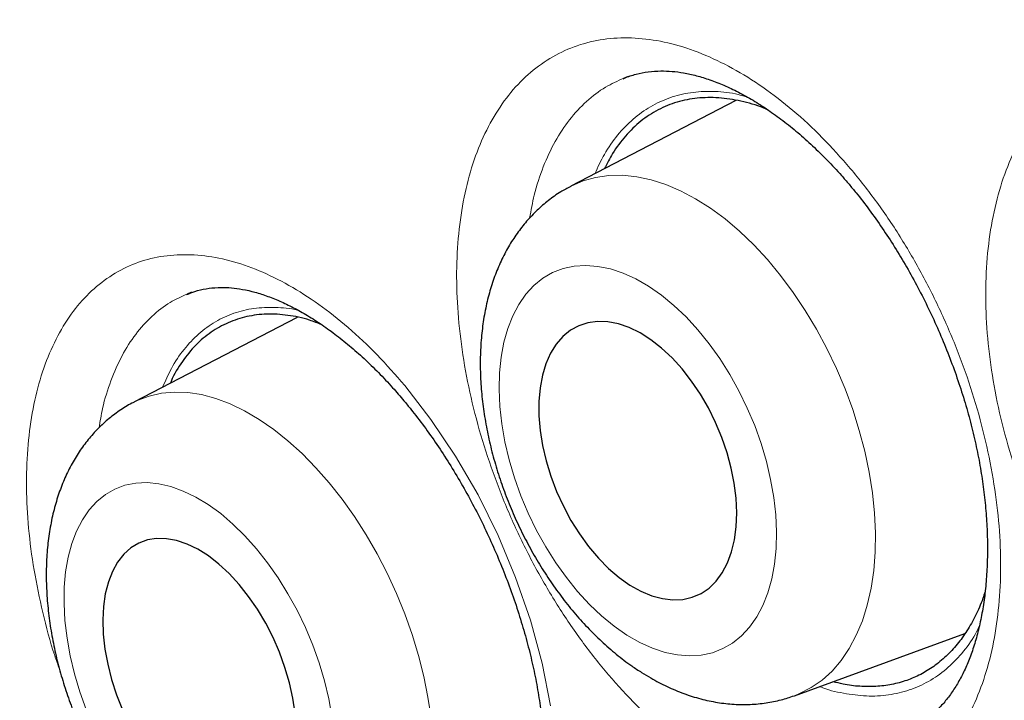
# Model space of a CAD drawing. Header units: millimetres. Extents: x 8 to 960, y 12 to 931.
# Tile 96 of 173: x 889.23 to 893.33, y 325.53 to 328.37. Entities that reach past the tile are written whole.
import ezdxf

# ---------------------------------------------------------------- set-up
doc = ezdxf.new("R2010")
doc.units = ezdxf.units.MM

msp = doc.modelspace()

# ---------------------------------------------------------------- linework, layer by layer
at = {"color": 7, "linetype": 'Continuous', "lineweight": 30}
for p, q in [((891.7647, 328.1305), (891.745, 328.1221)), ((892.2136, 328.0304), (891.5261, 327.6736)), ((889.948, 327.2329), (889.9287, 327.2246)), ((890.3878, 327.1276), (889.7069, 326.7747)), ((892.4571, 325.5536), (893.1667, 325.8119))]:
    msp.add_line(p, q, dxfattribs=at)
at = {"color": 8, "linetype": 'Continuous', "lineweight": 0, "flags": 128}
for points in [[(891.5235, 327.6723), (891.5273, 327.6743), (891.5771, 327.6958), (891.6296, 327.7105), (891.6846, 327.7184), (891.7417, 327.7193), (891.8005, 327.7133), (891.8607, 327.7005), (891.9219, 327.6808), (891.9836, 327.6544), (892.0455, 327.6216), (892.1073, 327.5824), (892.1685, 327.5372), (892.2287, 327.4861), (892.2876, 327.4297), (892.3447, 327.3681), (892.3998, 327.3019), (892.4524, 327.2313), (892.5022, 327.157), (892.549, 327.0792), (892.5924, 326.9986), (892.6322, 326.9156), (892.6681, 326.8308), (892.6998, 326.7446), (892.7272, 326.6577), (892.7501, 326.5706), (892.7684, 326.4838), (892.7819, 326.3979), (892.7906, 326.3135), (892.7943, 326.231), (892.7932, 326.151), (892.7871, 326.074), (892.7761, 326.0004), (892.7604, 325.9308), (892.7399, 325.8656), (892.7148, 325.8052), (892.6853, 325.7499), (892.6516, 325.7002), (892.6139, 325.6563), (892.5723, 325.6186), (892.5273, 325.5872), (892.479, 325.5623), (892.4571, 325.5536)], [(891.7597, 325.8061), (891.813, 325.7755), (891.8663, 325.7514), (891.919, 325.7339), (891.9708, 325.7232), (892.0211, 325.7194), (892.0696, 325.7225), (892.1159, 325.7325), (892.1595, 325.7494), (892.2, 325.7729), (892.2372, 325.8029), (892.2708, 325.8392), (892.3003, 325.8813), (892.3256, 325.929), (892.3465, 325.9818), (892.3627, 326.0393), (892.3742, 326.101), (892.3808, 326.1664), (892.3826, 326.2349), (892.3794, 326.306), (892.3713, 326.3789), (892.3583, 326.4532), (892.3407, 326.5281), (892.3184, 326.6031), (892.2918, 326.6775), (892.2611, 326.7506), (892.2264, 326.8218), (892.1882, 326.8906), (892.1466, 326.9563), (892.1022, 327.0184), (892.0552, 327.0763), (892.0061, 327.1296), (891.9553, 327.1778), (891.9032, 327.2205), (891.8503, 327.2573), (891.7969, 327.2879), (891.7437, 327.312), (891.6909, 327.3295), (891.6392, 327.3402), (891.5888, 327.344), (891.5403, 327.3409), (891.4941, 327.3309), (891.4505, 327.314), (891.4099, 327.2905), (891.3727, 327.2605), (891.3392, 327.2242), (891.3097, 327.1821), (891.2844, 327.1344), (891.2635, 327.0816), (891.2472, 327.0241), (891.2358, 326.9624), (891.2291, 326.897), (891.2274, 326.8285), (891.2306, 326.7574), (891.2387, 326.6845), (891.2517, 326.6102), (891.2693, 326.5353), (891.2915, 326.4603), (891.3182, 326.3859), (891.3489, 326.3128), (891.3836, 326.2416), (891.4218, 326.1728), (891.4633, 326.1071), (891.5078, 326.045), (891.5547, 325.9871), (891.6038, 325.9338), (891.6547, 325.8856), (891.7068, 325.8429), (891.7597, 325.8061)], [(891.4419, 325.5118), (891.4064, 325.6894), (891.3579, 325.8678), (891.2967, 326.0453), (891.2236, 326.2202), (891.14, 326.3894), (891.0465, 326.551), (890.9442, 326.7036), (890.835, 326.8445), (890.835, 326.8445)], [(889.7069, 326.7747), (889.7218, 326.782), (889.7707, 326.8006), (889.8222, 326.8124), (889.8761, 326.8173), (889.932, 326.8152), (889.9896, 326.8063), (890.0484, 326.7906), (890.1082, 326.7681), (890.1686, 326.739), (890.2291, 326.7035), (890.2894, 326.6618), (890.349, 326.6142), (890.4078, 326.561), (890.4651, 326.5024), (890.5208, 326.439), (890.5744, 326.371), (890.6256, 326.299), (890.6741, 326.2233), (890.7196, 326.1445), (890.7617, 326.063), (890.8003, 325.9793), (890.835, 325.8941), (890.8657, 325.8078), (890.8921, 325.7209), (890.9142, 325.6341), (890.9317, 325.5479), (890.9445, 325.4628)], [(890.5321, 325.4666), (890.5188, 325.5405), (890.5009, 325.6152), (890.4785, 325.69), (890.4519, 325.7643), (890.4213, 325.8375), (890.3869, 325.9089), (890.349, 325.9779), (890.308, 326.0439), (890.2642, 326.1064), (890.218, 326.1649), (890.1698, 326.2188), (890.1199, 326.2676), (890.0689, 326.3111), (890.0171, 326.3487), (889.965, 326.3802), (889.913, 326.4053), (889.8616, 326.4238), (889.8112, 326.4355), (889.7623, 326.4403), (889.7152, 326.4382), (889.6704, 326.4293), (889.6283, 326.4135), (889.5891, 326.391), (889.5533, 326.362), (889.5211, 326.3268), (889.4929, 326.2857), (889.4688, 326.2389), (889.4491, 326.187), (889.4339, 326.1303), (889.4234, 326.0694), (889.4176, 326.0047), (889.4167, 325.9368), (889.4205, 325.8662), (889.4291, 325.7937), (889.4425, 325.7198), (889.4604, 325.6451), (889.4828, 325.5703), (889.5094, 325.496)]]:
    msp.add_lwpolyline(points, dxfattribs=at)
at = {"color": 7, "linetype": 'Continuous', "lineweight": 30, "flags": 128}
for points in [[(891.7727, 326.0139), (891.8181, 325.9884), (891.8633, 325.9695), (891.9078, 325.9574), (891.9511, 325.9522), (891.9926, 325.9541), (892.0319, 325.963), (892.0684, 325.9788), (892.1016, 326.0013), (892.1313, 326.0303), (892.157, 326.0653), (892.1785, 326.1061), (892.1954, 326.1519), (892.2076, 326.2024), (892.2149, 326.2569), (892.2172, 326.3147), (892.2145, 326.3751), (892.2068, 326.4375), (892.1943, 326.501), (892.177, 326.5648), (892.1552, 326.6283), (892.1292, 326.6906), (892.0992, 326.751), (892.0657, 326.8087), (892.029, 326.863), (891.9896, 326.9133), (891.9479, 326.959), (891.9045, 326.9995), (891.8599, 327.0343), (891.8146, 327.063), (891.7692, 327.0853), (891.7243, 327.1008), (891.6803, 327.1095), (891.6378, 327.1111), (891.5974, 327.1057), (891.5595, 327.0933), (891.5245, 327.0741), (891.493, 327.0484), (891.4653, 327.0163), (891.4417, 326.9784), (891.4224, 326.935), (891.4079, 326.8868), (891.3981, 326.8342), (891.3933, 326.778), (891.3935, 326.7188), (891.3987, 326.6573), (891.4088, 326.5943), (891.4238, 326.5305), (891.4433, 326.4667), (891.4673, 326.4038), (891.4953, 326.3423), (891.5271, 326.2832), (891.5623, 326.2271), (891.6004, 326.1747), (891.641, 326.1266), (891.6836, 326.0835), (891.7277, 326.0458), (891.7727, 326.0139)], [(890.3784, 325.4815), (890.3691, 325.5439), (890.3551, 325.6073), (890.3365, 325.671), (890.3136, 325.7342), (890.2867, 325.7961), (890.2561, 325.856), (890.2221, 325.9132), (890.1852, 325.967), (890.1459, 326.0166), (890.1045, 326.0616), (890.0616, 326.1013), (890.0177, 326.1353), (889.9734, 326.1632), (889.9291, 326.1846), (889.8855, 326.1993), (889.8431, 326.207), (889.8023, 326.2078), (889.7637, 326.2016), (889.7277, 326.1884), (889.6948, 326.1684), (889.6653, 326.1419), (889.6397, 326.1092), (889.6182, 326.0707), (889.6011, 326.0268), (889.5886, 325.9781), (889.5809, 325.9252), (889.5781, 325.8687), (889.5801, 325.8093), (889.587, 325.7478), (889.5986, 325.6848), (889.6149, 325.6211), (889.6357, 325.5576), (889.6606, 325.4949)]]:
    msp.add_lwpolyline(points, dxfattribs=at)
at = {"color": 7, "linetype": 'Continuous', "lineweight": 30}
for points, knots in [([(890.913, 332.6485), (890.8908, 332.6458), (890.7984, 332.6344), (890.638, 332.6083), (890.4318, 332.57), (890.2279, 332.5253), (890.0264, 332.4748), (889.828, 332.4184), (889.633, 332.3562), (889.4414, 332.2884), (889.2532, 332.2149), (889.0683, 332.1357), (888.8867, 332.0508), (888.7084, 331.9603), (888.5332, 331.8641), (888.3613, 331.7622), (888.1926, 331.6546), (888.0271, 331.5412), (887.8647, 331.4223), (887.7058, 331.2977), (887.5505, 331.1676), (887.3986, 331.032), (887.2501, 330.8907), (887.105, 330.7438), (886.9636, 330.5915), (886.8258, 330.4339), (886.692, 330.271), (886.5622, 330.1031), (886.4365, 329.9303), (886.3151, 329.7528), (886.1981, 329.5708), (886.0855, 329.3843), (885.9773, 329.1933), (885.8733, 328.9977), (885.7736, 328.7973), (885.6781, 328.5923), (885.5869, 328.3827), (885.5001, 328.1685), (885.4176, 327.9499), (885.3395, 327.7269), (885.2659, 327.4996), (885.1967, 327.268), (885.132, 327.0322), (885.0718, 326.7922), (885.0163, 326.549), (884.9655, 326.302), (884.9192, 326.0512), (884.8773, 325.7956), (884.84, 325.5361), (884.8074, 325.2729), (884.7794, 325.0066), (884.7561, 324.7373), (884.7376, 324.4656), (884.7238, 324.1919), (884.7148, 323.9163), (884.7105, 323.6394), (884.7109, 323.3602), (884.7159, 323.0778), (884.7256, 322.7917), (884.74, 322.5029), (884.759, 322.2118), (884.7827, 321.9186), (884.8111, 321.6232), (884.8441, 321.3256), (884.8818, 321.026), (884.9242, 320.7242), (884.9713, 320.4202), (885.023, 320.1142), (885.0794, 319.8065), (885.1401, 319.4978), (885.2053, 319.1889), (885.2746, 318.8799), (885.3483, 318.5707), (885.4263, 318.2611), (885.5086, 317.9511), (885.5952, 317.6406), (885.6861, 317.3297), (885.7814, 317.0182), (885.881, 316.7061), (885.985, 316.3934), (886.0934, 316.08), (886.2058, 315.767), (886.3223, 315.4542), (886.4429, 315.1417), (886.5679, 314.8285), (886.6973, 314.515), (886.8308, 314.2015), (886.9683, 313.8884), (887.1097, 313.5762), (887.2546, 313.2652), (887.403, 312.9561), (887.5547, 312.649), (887.7093, 312.3444), (887.8672, 312.042), (888.0286, 311.7409), (888.1937, 311.441), (888.3624, 311.1424), (888.5344, 310.8459), (888.7096, 310.5512), (888.8881, 310.2585), (889.0698, 309.9678), (889.255, 309.6789), (889.4435, 309.3917), (889.6353, 309.1065), (889.8298, 308.824), (890.0268, 308.5449), (890.2266, 308.2682), (890.4294, 307.994), (890.635, 307.7224), (890.8426, 307.4546), (891.0521, 307.1907), (891.2636, 306.9305), (891.4771, 306.6741), (891.6927, 306.4212), (891.9104, 306.172), (892.1302, 305.9264), (892.3522, 305.6843), (892.5763, 305.4457), (892.8018, 305.2115), (893.0285, 304.9819), (893.2565, 304.7567), (893.4865, 304.5353), (893.7179, 304.318), (893.9502, 304.1056), (894.1831, 303.8983), (894.4171, 303.6955), (894.6522, 303.4972), (894.8886, 303.3034), (895.1257, 303.1145), (895.3635, 302.9304), (895.6022, 302.7512), (895.8415, 302.577), (896.0811, 302.4079), (896.3208, 302.2443), (896.5604, 302.0862), (896.8001, 301.9333), (897.0398, 301.7863), (897.2123, 301.6831), (897.3049, 301.6305), (897.3175, 301.6233)], [0, 0, 0, 0, 0.002318, 0.009652, 0.016998, 0.024362, 0.031737, 0.039086, 0.046402, 0.053693, 0.060965, 0.068222, 0.075467, 0.082706, 0.089943, 0.097182, 0.104427, 0.111683, 0.118954, 0.126237, 0.1335, 0.14079, 0.148101, 0.155431, 0.162775, 0.170129, 0.177489, 0.18485, 0.192209, 0.19956, 0.206899, 0.214221, 0.221532, 0.228855, 0.236185, 0.243522, 0.250867, 0.258221, 0.265583, 0.272953, 0.280333, 0.287721, 0.295118, 0.302523, 0.309948, 0.317293, 0.324715, 0.33216, 0.339622, 0.347093, 0.354566, 0.362029, 0.369477, 0.376901, 0.384295, 0.391651, 0.398964, 0.406335, 0.413747, 0.421155, 0.428562, 0.43597, 0.443382, 0.450799, 0.458224, 0.46566, 0.473109, 0.480573, 0.488055, 0.49553, 0.502967, 0.510384, 0.517786, 0.525176, 0.532559, 0.539938, 0.547318, 0.554701, 0.562091, 0.569493, 0.576909, 0.584348, 0.591729, 0.59914, 0.606579, 0.614039, 0.621515, 0.628997, 0.636481, 0.643956, 0.651415, 0.658852, 0.66626, 0.673633, 0.681019, 0.688436, 0.695848, 0.703256, 0.710667, 0.718083, 0.725498, 0.732923, 0.740377, 0.747845, 0.755309, 0.762749, 0.770167, 0.777661, 0.78513, 0.792577, 0.800008, 0.807425, 0.814833, 0.822236, 0.829639, 0.837043, 0.844453, 0.851873, 0.859311, 0.866671, 0.874049, 0.881447, 0.888848, 0.896228, 0.903572, 0.910911, 0.918276, 0.92563, 0.932977, 0.940321, 0.947667, 0.955017, 0.962354, 0.969672, 0.976977, 0.984273, 0.991564, 0.998845, 1, 1, 1, 1]), ([(891.9372, 331.3053), (891.8271, 331.3032), (891.5906, 331.2985), (891.2366, 331.2668), (890.874, 331.2154), (890.5269, 331.1448), (890.1948, 331.057), (889.8778, 330.9533), (889.5695, 330.832), (889.2703, 330.6933), (888.9748, 330.5342), (888.684, 330.3538), (888.399, 330.1508), (888.1258, 329.9293), (887.8649, 329.6894), (887.6165, 329.4314), (887.3855, 329.161), (887.1714, 328.8797), (886.9735, 328.5888), (886.7879, 328.2833), (886.6147, 327.9634), (886.4509, 327.6228), (886.2976, 327.2609), (886.1561, 326.8772), (886.0294, 326.4792), (885.9178, 326.0675), (885.8213, 325.6427), (885.7417, 325.2136), (885.6781, 324.7815), (885.6295, 324.3479), (885.5948, 323.9046), (885.5739, 323.4522), (885.5668, 322.9819), (885.5745, 322.4937), (885.5979, 321.9876), (885.637, 321.4738), (885.6917, 320.953), (885.7618, 320.426), (885.8457, 319.9035), (885.9423, 319.3865), (886.0504, 318.8761), (886.1718, 318.3626), (886.3064, 317.8465), (886.4571, 317.3181), (886.6245, 316.7779), (886.8094, 316.2265), (887.0083, 315.6751), (887.2209, 315.1245), (887.447, 314.5755), (887.6816, 314.0391), (887.9237, 313.516), (888.172, 313.0065), (888.4312, 312.5008), (888.7008, 311.9997), (888.9863, 311.4937), (889.288, 310.9837), (889.6062, 310.4709), (889.9346, 309.9659), (890.2728, 309.4693), (890.6203, 308.9819), (890.97, 308.5133), (891.3206, 308.0636), (891.6714, 307.6326), (892.0288, 307.2119), (892.3924, 306.8019), (892.7693, 306.3953), (893.1593, 305.9932), (893.5623, 305.5971), (893.9703, 305.2153), (894.3826, 304.8483), (894.7987, 304.4967), (895.2101, 304.1673), (895.6161, 303.8595), (896.0159, 303.5726), (896.4171, 303.3008), (896.8193, 303.0445), (897.2302, 302.7992), (897.6491, 302.5662), (898.0756, 302.347), (898.501, 302.1466), (898.9247, 301.9651), (899.346, 301.8029), (899.7566, 301.6628), (900.156, 301.5437), (900.5439, 301.4446), (900.9279, 301.3631), (901.3075, 301.2995), (901.6898, 301.2528), (902.0739, 301.2243), (902.459, 301.2156), (902.837, 301.227), (903.2075, 301.2587), (903.57, 301.3104), (903.9172, 301.3809), (904.2492, 301.4688), (904.5663, 301.5725), (904.8746, 301.6938), (905.1737, 301.8325), (905.4693, 301.9915), (905.7601, 302.172), (906.0451, 302.3749), (906.3182, 302.5965), (906.5792, 302.8364), (906.8275, 303.0945), (907.0587, 303.3645), (907.2718, 303.6471), (907.4104, 303.8435), (907.4759, 303.9516), (907.4796, 303.9577)], [0, 0, 0, 0, 0.008513, 0.018294, 0.028074, 0.037855, 0.047077, 0.056299, 0.065521, 0.074743, 0.083965, 0.093746, 0.103526, 0.113307, 0.123088, 0.132869, 0.142649, 0.151871, 0.161093, 0.170315, 0.179537, 0.188759, 0.19854, 0.208321, 0.218101, 0.227882, 0.237663, 0.247444, 0.256666, 0.265888, 0.275109, 0.284331, 0.293553, 0.303334, 0.313115, 0.322896, 0.332676, 0.342457, 0.352238, 0.36146, 0.370682, 0.379904, 0.389126, 0.398348, 0.408128, 0.417909, 0.42769, 0.437471, 0.447251, 0.457032, 0.466254, 0.475476, 0.484698, 0.49392, 0.503142, 0.512922, 0.522703, 0.532484, 0.542265, 0.552046, 0.561826, 0.571048, 0.58027, 0.589492, 0.598714, 0.607936, 0.617717, 0.627497, 0.637278, 0.647059, 0.65684, 0.666621, 0.675842, 0.685064, 0.694286, 0.703508, 0.71273, 0.722511, 0.732292, 0.742072, 0.751853, 0.761634, 0.771415, 0.780637, 0.789859, 0.799081, 0.808302, 0.817524, 0.827305, 0.837086, 0.846867, 0.856647, 0.866428, 0.876209, 0.885431, 0.894653, 0.903875, 0.913097, 0.922319, 0.932099, 0.94188, 0.951661, 0.961442, 0.971222, 0.981003, 0.990225, 0.999447, 1, 1, 1, 1]), ([(891.6689, 331.298), (891.7211, 331.3003), (891.8405, 331.3057), (892.0297, 331.3072), (892.2359, 331.3035), (892.4441, 331.2937), (892.6542, 331.2781), (892.8662, 331.2566), (893.0798, 331.2292), (893.2952, 331.196), (893.5121, 331.1569), (893.7305, 331.1119), (893.9503, 331.0611), (894.1715, 331.0045), (894.3939, 330.9421), (894.6175, 330.874), (894.8422, 330.8), (895.0679, 330.7204), (895.2944, 330.6351), (895.5218, 330.5442), (895.7499, 330.4476), (895.9787, 330.3454), (896.208, 330.2376), (896.4378, 330.1244), (896.6679, 330.0057), (896.8983, 329.8815), (897.1289, 329.752), (897.3596, 329.6171), (897.5903, 329.477), (897.8208, 329.3316), (898.0512, 329.1811), (898.2814, 329.0254), (898.5111, 328.8647), (898.7404, 328.699), (898.9691, 328.5284), (899.1972, 328.3529), (899.4245, 328.1726), (899.651, 327.9876), (899.8766, 327.7979), (900.1012, 327.6037), (900.3246, 327.4049), (900.5469, 327.2018), (900.7678, 326.9943), (900.9874, 326.7825), (901.2055, 326.5666), (901.4221, 326.3465), (901.637, 326.1225), (901.8502, 325.8945), (902.0616, 325.6627), (902.2711, 325.4272), (902.4786, 325.1881), (902.684, 324.9453), (902.8873, 324.6992), (903.0884, 324.4497), (903.2871, 324.1969), (903.4834, 323.941), (903.6773, 323.682), (903.8686, 323.4201), (904.0573, 323.1554), (904.2433, 322.8879), (904.4266, 322.6178), (904.6069, 322.3451), (904.7844, 322.0701), (904.9588, 321.7927), (905.1302, 321.5131), (905.2985, 321.2315), (905.4635, 320.9479), (905.6253, 320.6624), (905.7838, 320.3752), (905.9389, 320.0864), (906.0905, 319.796), (906.2386, 319.5043), (906.3831, 319.2113), (906.524, 318.9171), (906.6612, 318.6219), (906.7947, 318.3257), (906.9244, 318.0287), (907.0502, 317.7311), (907.1721, 317.4329), (907.2901, 317.1342), (907.4041, 316.8352), (907.514, 316.536), (907.6199, 316.2367), (907.7217, 315.9374), (907.8193, 315.6383), (907.9127, 315.3394), (908.0018, 315.041), (908.0867, 314.743), (908.1673, 314.4457), (908.2436, 314.1491), (908.3155, 313.8534), (908.383, 313.5586), (908.4461, 313.265), (908.5047, 312.9726), (908.5589, 312.6815), (908.6086, 312.3919), (908.6539, 312.1038), (908.6946, 311.8175), (908.7307, 311.5329), (908.7624, 311.2503), (908.7895, 310.9696), (908.812, 310.6911), (908.8299, 310.4149), (908.8433, 310.141), (908.8521, 309.8696), (908.8564, 309.6008), (908.8561, 309.3347), (908.8512, 309.0713), (908.8417, 308.8109), (908.8277, 308.5534), (908.8091, 308.2991), (908.786, 308.0479), (908.7584, 307.8001), (908.7262, 307.5556), (908.6896, 307.3146), (908.6484, 307.0772), (908.6029, 306.8435), (908.5528, 306.6135), (908.4984, 306.3874), (908.4396, 306.1653), (908.3764, 305.9471), (908.3088, 305.7331), (908.237, 305.5232), (908.1608, 305.3176), (908.0804, 305.1163), (907.9958, 304.9195), (907.907, 304.7271), (907.814, 304.5393), (907.7169, 304.356), (907.6155, 304.1778), (907.5353, 304.0435), (907.4875, 303.9702), (907.4764, 303.9531)], [0, 0, 0, 0, 0.006053, 0.0138374, 0.0216168, 0.0293914, 0.0371614, 0.0449273, 0.0526892, 0.0604477, 0.068203, 0.0759554, 0.0837052, 0.0914528, 0.0991985, 0.1069424, 0.114685, 0.1224263, 0.1301666, 0.1379061, 0.145645, 0.1533835, 0.1611216, 0.1688595, 0.1765974, 0.1843352, 0.1920731, 0.1998112, 0.2075495, 0.2152881, 0.223027, 0.2307663, 0.2385059, 0.2462461, 0.2539866, 0.2617276, 0.2694692, 0.2772111, 0.2849536, 0.2926966, 0.3004401, 0.308184, 0.3159284, 0.3236732, 0.3314186, 0.3391643, 0.3469105, 0.3546571, 0.362404, 0.3701514, 0.3778991, 0.3856471, 0.3933954, 0.4011441, 0.408893, 0.4166422, 0.4243916, 0.4321413, 0.4398911, 0.4476411, 0.4553913, 0.4631416, 0.470892, 0.4786425, 0.4863931, 0.4941437, 0.5018944, 0.509645, 0.5173957, 0.5251463, 0.5328968, 0.5406472, 0.5483976, 0.5561478, 0.5638979, 0.5716478, 0.5793975, 0.5871469, 0.5948962, 0.6026452, 0.6103939, 0.6181423, 0.6258905, 0.6336382, 0.6413857, 0.6491327, 0.6568794, 0.6646256, 0.6723714, 0.6801168, 0.6878617, 0.6956061, 0.70335, 0.7110935, 0.7188364, 0.7265788, 0.7343207, 0.7420621, 0.749803, 0.7575433, 0.7652831, 0.7730224, 0.7807613, 0.7884996, 0.7962376, 0.8039752, 0.8117124, 0.8194493, 0.827186, 0.8349225, 0.8426589, 0.8503953, 0.8581318, 0.8658686, 0.8736056, 0.8813432, 0.8890814, 0.8968204, 0.9045605, 0.9123019, 0.9200447, 0.9277894, 0.9355361, 0.9432851, 0.9510368, 0.9587915, 0.9665495, 0.9743111, 0.9820768, 0.9898468, 0.9976215, 1, 1, 1, 1]), ([(891.4159, 331.0495), (891.3976, 331.0473), (891.3127, 331.0374), (891.1636, 331.0137), (890.9689, 330.9782), (890.777, 330.9362), (890.5878, 330.8885), (890.4014, 330.8348), (890.2178, 330.7752), (890.0371, 330.7099), (889.8594, 330.6387), (889.6847, 330.5617), (889.5132, 330.4789), (889.3449, 330.3905), (889.1798, 330.2964), (889.0179, 330.1966), (888.8595, 330.0913), (888.7045, 329.9803), (888.553, 329.8639), (888.405, 329.742), (888.2606, 329.6147), (888.1199, 329.4819), (887.9829, 329.3439), (887.8496, 329.2005), (887.7202, 329.052), (887.5946, 328.8982), (887.473, 328.7393), (887.3554, 328.5754), (887.2418, 328.4064), (887.1323, 328.2326), (887.0269, 328.0539), (886.9257, 327.8704), (886.8288, 327.6821), (886.7361, 327.4893), (886.6477, 327.2919), (886.5637, 327.09), (886.4841, 326.8838), (886.4088, 326.6732), (886.3381, 326.4584), (886.2718, 326.2396), (886.2101, 326.0167), (886.1529, 325.7898), (886.1002, 325.5592), (886.0522, 325.3248), (886.0087, 325.0868), (885.9699, 324.8452), (885.9357, 324.6002), (885.9061, 324.3519), (885.8812, 324.1003), (885.8609, 323.8456), (885.8454, 323.5879), (885.8345, 323.3273), (885.8282, 323.0638), (885.8267, 322.7977), (885.8298, 322.529), (885.8375, 322.2578), (885.85, 321.9842), (885.8671, 321.7083), (885.8888, 321.4303), (885.9152, 321.1503), (885.9462, 320.8683), (885.9817, 320.5846), (886.0219, 320.2991), (886.0667, 320.012), (886.116, 319.7235), (886.1698, 319.4337), (886.2281, 319.1425), (886.291, 318.8503), (886.3582, 318.5571), (886.4299, 318.263), (886.506, 317.9681), (886.5864, 317.6725), (886.6712, 317.3764), (886.7603, 317.08), (886.8536, 316.7832), (886.9512, 316.4862), (887.0529, 316.1892), (887.1587, 315.8922), (887.2687, 315.5955), (887.3827, 315.299), (887.5007, 315.0029), (887.6227, 314.7074), (887.7485, 314.4125), (887.8782, 314.1184), (888.0117, 313.8252), (888.149, 313.533), (888.2899, 313.2419), (888.4345, 312.9521), (888.5827, 312.6636), (888.7344, 312.3766), (888.8895, 312.0912), (889.048, 311.8075), (889.2099, 311.5256), (889.375, 311.2456), (889.5433, 310.9677), (889.7148, 310.6919), (889.8893, 310.4184), (890.0668, 310.1473), (890.2472, 309.8786), (890.4305, 309.6126), (890.6165, 309.3492), (890.8052, 309.0887), (890.9966, 308.831), (891.1905, 308.5764), (891.3869, 308.3248), (891.5857, 308.0765), (891.7868, 307.8316), (891.9901, 307.59), (892.1956, 307.3519), (892.4032, 307.1175), (892.6127, 306.8867), (892.8242, 306.6598), (893.0375, 306.4367), (893.2525, 306.2176), (893.4692, 306.0026), (893.6874, 305.7917), (893.9071, 305.5851), (894.1282, 305.3828), (894.3507, 305.1849), (894.5743, 304.9915), (894.7991, 304.8027), (895.0249, 304.6185), (895.2516, 304.439), (895.4793, 304.2643), (895.7076, 304.0945), (895.9367, 303.9296), (896.1664, 303.7697), (896.3965, 303.6149), (896.6271, 303.4652), (896.858, 303.3208), (897.0565, 303.201), (897.1781, 303.1303), (897.2226, 303.1045)], [0, 0, 0, 0, 0.002134, 0.009859, 0.017578, 0.025291, 0.033, 0.040704, 0.048403, 0.056098, 0.063789, 0.071477, 0.079162, 0.086846, 0.094529, 0.102211, 0.109893, 0.117576, 0.12526, 0.132947, 0.140636, 0.148329, 0.156025, 0.163726, 0.171432, 0.179143, 0.186859, 0.19458, 0.202306, 0.210038, 0.217775, 0.225517, 0.233263, 0.241014, 0.24877, 0.256529, 0.264293, 0.272059, 0.279829, 0.287601, 0.295376, 0.303153, 0.310932, 0.318713, 0.326495, 0.334278, 0.342062, 0.349847, 0.357632, 0.365418, 0.373204, 0.38099, 0.388776, 0.396563, 0.404348, 0.412134, 0.41992, 0.427705, 0.435489, 0.443274, 0.451057, 0.458841, 0.466624, 0.474406, 0.482188, 0.489969, 0.49775, 0.505531, 0.51331, 0.52109, 0.528869, 0.536647, 0.544425, 0.552203, 0.55998, 0.567757, 0.575534, 0.58331, 0.591086, 0.598861, 0.606636, 0.614411, 0.622186, 0.62996, 0.637735, 0.645509, 0.653283, 0.661057, 0.66883, 0.676604, 0.684378, 0.692151, 0.699925, 0.707698, 0.715472, 0.723245, 0.731019, 0.738793, 0.746566, 0.75434, 0.762114, 0.769889, 0.777663, 0.785438, 0.793213, 0.800988, 0.808764, 0.816539, 0.824316, 0.832092, 0.839869, 0.847646, 0.855424, 0.863202, 0.870981, 0.87876, 0.886539, 0.894319, 0.9021, 0.909881, 0.917662, 0.925444, 0.933227, 0.94101, 0.948794, 0.956578, 0.964363, 0.972148, 0.979934, 0.98772, 0.995507, 1, 1, 1, 1]), ([(891.7443, 328.1209), (891.746, 328.1217), (891.7631, 328.13), (891.7975, 328.1401), (891.8478, 328.1505), (891.8981, 328.154), (891.9471, 328.1523), (891.9965, 328.1459), (892.0491, 328.1344), (892.1053, 328.1172), (892.1637, 328.0943), (892.2237, 328.0659), (892.2848, 328.0319), (892.3468, 327.9924), (892.4091, 327.9475), (892.4714, 327.8974), (892.5331, 327.8424), (892.5939, 327.7827), (892.6443, 327.7287), (892.674, 327.694), (892.6844, 327.6819)], [0, 0, 0, 0, 0.00796, 0.077705, 0.146885, 0.213892, 0.270336, 0.324936, 0.382678, 0.44115, 0.499538, 0.557966, 0.616526, 0.675237, 0.73406, 0.792924, 0.851715, 0.910348, 0.968757, 1, 1, 1, 1]), ([(892.3498, 327.9893), (892.3429, 327.9925), (892.304, 328.0105), (892.234, 328.029), (892.1412, 328.0437), (892.0522, 328.0422), (891.9674, 328.0261), (891.8885, 327.9939), (891.8164, 327.9464), (891.7533, 327.8849), (891.7029, 327.8184), (891.6777, 327.7682), (891.6669, 327.7467)], [0, 0, 0, 0, 0.023885, 0.135583, 0.24716, 0.359077, 0.470637, 0.583372, 0.696501, 0.80926, 0.918397, 1, 1, 1, 1]), ([(891.526, 327.673), (891.5119, 327.6655), (891.4795, 327.6483), (891.4326, 327.6148), (891.385, 327.574), (891.3414, 327.528), (891.3017, 327.4773), (891.2662, 327.422), (891.235, 327.3621), (891.2083, 327.2978), (891.1863, 327.2294), (891.1691, 327.1571), (891.1571, 327.0814), (891.1503, 327.0029), (891.1486, 326.9222), (891.1521, 326.84), (891.1606, 326.7567), (891.174, 326.6731), (891.1921, 326.5894), (891.2147, 326.5061), (891.2417, 326.4235), (891.2728, 326.3422), (891.308, 326.2624), (891.3471, 326.1846), (891.3899, 326.1091), (891.4362, 326.0362), (891.4859, 325.9664), (891.5388, 325.9001), (891.5948, 325.8375), (891.6537, 325.7791), (891.7155, 325.7254), (891.7715, 325.6827), (891.8073, 325.6593), (891.821, 325.6503)], [0, 0, 0, 0, 0.022333, 0.051494, 0.080749, 0.110257, 0.140167, 0.170612, 0.201693, 0.233465, 0.265924, 0.299001, 0.332567, 0.366467, 0.400547, 0.43466, 0.468721, 0.502691, 0.536562, 0.57034, 0.604048, 0.637711, 0.671362, 0.705033, 0.738749, 0.772544, 0.806452, 0.840504, 0.874727, 0.909134, 0.943721, 0.978455, 1, 1, 1, 1]), ([(892.6844, 327.6819), (892.6942, 327.6701), (892.7229, 327.6356), (892.7694, 327.5754), (892.823, 327.5), (892.8748, 327.4208), (892.9245, 327.338), (892.9718, 327.2521), (893.0164, 327.1637), (893.0579, 327.0731), (893.096, 326.9812), (893.1305, 326.8884), (893.1611, 326.7955), (893.1877, 326.7031), (893.2101, 326.6118), (893.2283, 326.5217), (893.2425, 326.4328), (893.2528, 326.3445), (893.2591, 326.2574), (893.2614, 326.1719), (893.2597, 326.0889), (893.2541, 326.0089), (893.2447, 325.9328), (893.2317, 325.861), (893.2153, 325.7941), (893.196, 325.7325), (893.1739, 325.6765), (893.1491, 325.6258), (893.1215, 325.5792), (893.0909, 325.5368), (893.0573, 325.4987), (893.0209, 325.465), (892.9813, 325.4364), (892.9507, 325.4178), (892.9325, 325.4105), (892.9294, 325.4093)], [0, 0, 0, 0, 0.015962, 0.04656, 0.077372, 0.108477, 0.13984, 0.171414, 0.203137, 0.23494, 0.266737, 0.298438, 0.329972, 0.361277, 0.392301, 0.422839, 0.453493, 0.484486, 0.515752, 0.54721, 0.578768, 0.610307, 0.641706, 0.67287, 0.703726, 0.734228, 0.764371, 0.794246, 0.824843, 0.856426, 0.888856, 0.922289, 0.956869, 0.992651, 1, 1, 1, 1]), ([(889.9279, 327.2231), (889.9388, 327.2276), (889.9644, 327.2382), (890.0074, 327.2479), (890.0547, 327.253), (890.1013, 327.2524), (890.1481, 327.2472), (890.1979, 327.2369), (890.2513, 327.221), (890.307, 327.1997), (890.3644, 327.1728), (890.4233, 327.1405), (890.4833, 327.1026), (890.544, 327.0593), (890.605, 327.0107), (890.6657, 326.9571), (890.7257, 326.8987), (890.7812, 326.84), (890.816, 326.7992), (890.8316, 326.781)], [0, 0, 0, 0, 0.0526635, 0.1240163, 0.1931699, 0.2523073, 0.3075187, 0.3659557, 0.4243967, 0.4826857, 0.5410065, 0.5994796, 0.6581457, 0.7169799, 0.7759168, 0.8348572, 0.893692, 0.952344, 1, 1, 1, 1]), ([(890.4896, 327.0972), (890.4727, 327.104), (890.4248, 327.1231), (890.3477, 327.1385), (890.26, 327.1438), (890.1768, 327.1334), (890.0991, 327.1081), (890.0278, 327.0683), (889.9633, 327.0146), (889.9082, 326.945), (889.8735, 326.8905), (889.8602, 326.8563), (889.8592, 326.8536)], [0, 0, 0, 0, 0.062762, 0.178275, 0.294179, 0.409725, 0.525145, 0.640918, 0.75632, 0.872939, 0.989966, 1, 1, 1, 1]), ([(889.707, 326.7743), (889.7043, 326.773), (889.6832, 326.7633), (889.6464, 326.7393), (889.5974, 326.7026), (889.5525, 326.6603), (889.5114, 326.6133), (889.4743, 326.5616), (889.4415, 326.5053), (889.4129, 326.4444), (889.3889, 326.3792), (889.3697, 326.3098), (889.3553, 326.2366), (889.3461, 326.1602), (889.342, 326.0811), (889.3431, 326.0001), (889.3491, 325.9178), (889.3601, 325.8347), (889.3757, 325.7513), (889.3958, 325.6681), (889.4203, 325.5853), (889.4489, 325.5034), (889.4815, 325.4229), (889.5179, 325.3439), (889.558, 325.2669), (889.6016, 325.1924), (889.6486, 325.1205), (889.6988, 325.0517), (889.752, 324.9864), (889.8082, 324.925), (889.8672, 324.8677), (889.929, 324.8151), (889.9931, 324.7677), (890.0594, 324.726), (890.1274, 324.6905), (890.1964, 324.6618), (890.2658, 324.6403), (890.3349, 324.626), (890.4029, 324.6191), (890.4694, 324.6192), (890.5338, 324.6264), (890.5904, 324.6383), (890.6244, 324.6505), (890.6386, 324.6555)], [0, 0, 0, 0, 0.003127, 0.025213, 0.047288, 0.069487, 0.091941, 0.114772, 0.138089, 0.16197, 0.18645, 0.211505, 0.237052, 0.262963, 0.289092, 0.3153, 0.341476, 0.367573, 0.393574, 0.419481, 0.445309, 0.471078, 0.496816, 0.52255, 0.548305, 0.574105, 0.599981, 0.625961, 0.652074, 0.678341, 0.704776, 0.731374, 0.758104, 0.784871, 0.811522, 0.83788, 0.863765, 0.889037, 0.913631, 0.937557, 0.960883, 0.983713, 1, 1, 1, 1]), ([(890.8316, 326.781), (890.8414, 326.7691), (890.8698, 326.7347), (890.9159, 326.6745), (890.9692, 326.5992), (891.0208, 326.52), (891.0705, 326.4373), (891.1179, 326.3515), (891.1628, 326.2631), (891.2047, 326.1726), (891.2434, 326.0808), (891.2786, 325.9881), (891.3101, 325.8952), (891.3377, 325.8028), (891.3613, 325.7115), (891.3807, 325.6216), (891.3963, 325.5327), (891.408, 325.4446), (891.4159, 325.3576), (891.4199, 325.2723), (891.4201, 325.1894), (891.4163, 325.1096), (891.4088, 325.0336), (891.3978, 324.962), (891.3835, 324.8954), (891.3662, 324.8342), (891.3463, 324.7787), (891.3239, 324.7285), (891.2987, 324.6827), (891.2708, 324.6411), (891.2402, 324.6038), (891.207, 324.5709), (891.1708, 324.5429), (891.1404, 324.5235), (891.121, 324.5154), (891.1155, 324.5131)], [0, 0, 0, 0, 0.01591, 0.046344, 0.076995, 0.107943, 0.139152, 0.170574, 0.202149, 0.233807, 0.265462, 0.297025, 0.328424, 0.359597, 0.390492, 0.420905, 0.451408, 0.482244, 0.513346, 0.544635, 0.576014, 0.607364, 0.63856, 0.669506, 0.700125, 0.730362, 0.760207, 0.789736, 0.819832, 0.850966, 0.882924, 0.915907, 0.950136, 0.985788, 1, 1, 1, 1]), ([(893.2506, 325.986), (893.2477, 325.9767), (893.2367, 325.9412), (893.2118, 325.8866), (893.1763, 325.8228), (893.1354, 325.7662), (893.0891, 325.7164), (893.0381, 325.6745), (892.9834, 325.6411), (892.9249, 325.6159), (892.8623, 325.5989), (892.7967, 325.5906), (892.7291, 325.5915), (892.6695, 325.5982), (892.6318, 325.6083), (892.6176, 325.612)], [0, 0, 0, 0, 0.030383, 0.11531, 0.197839, 0.280369, 0.365296, 0.450223, 0.532753, 0.615282, 0.700209, 0.785136, 0.867666, 0.950195, 1, 1, 1, 1]), ([(891.821, 325.6503), (891.8336, 325.6426), (891.8683, 325.6212), (891.9267, 325.5909), (891.9962, 325.5617), (892.0663, 325.5396), (892.1363, 325.5247), (892.2053, 325.5169), (892.2729, 325.5163), (892.3386, 325.5226), (892.3999, 325.5346), (892.4381, 325.5475), (892.456, 325.5536)], [0, 0, 0, 0, 0.063543, 0.176141, 0.288111, 0.39835, 0.506328, 0.611755, 0.714611, 0.815104, 0.913598, 1, 1, 1, 1])]:
    msp.add_open_spline(points, degree=3, knots=knots, dxfattribs=at)
at = {"color": 8, "linetype": 'Continuous', "lineweight": 0}
for points, knots in [([(897.2313, 330.6398), (897.0859, 330.722), (896.795, 330.8865), (896.3591, 331.1103), (895.9242, 331.3172), (895.4889, 331.5061), (895.0536, 331.6771), (894.6187, 331.8295), (894.1872, 331.9624), (893.7917, 332.067), (893.4316, 332.1481), (893.1061, 332.2099), (892.7549, 332.2641), (892.3793, 332.3062), (891.981, 332.3317), (891.5891, 332.3375), (891.1918, 332.3232), (890.7902, 332.2865), (890.3858, 332.2252), (890.0044, 332.1434), (889.6456, 332.0437), (889.3073, 331.9285), (888.9774, 331.7939), (888.6563, 331.6398), (888.3457, 331.4668), (888.0538, 331.2801), (887.7799, 331.0815), (887.5232, 330.8729), (887.2765, 330.6491), (887.0682, 330.4388), (886.8946, 330.2477), (886.7364, 330.0614), (886.5684, 329.8477), (886.3932, 329.6039), (886.2401, 329.3707), (886.1069, 329.151), (885.9664, 328.9027), (885.8101, 328.5991), (885.6432, 328.2331), (885.49, 327.8508), (885.3507, 327.4528), (885.2259, 327.0411), (885.1187, 326.6272), (885.0278, 326.2127), (884.9521, 325.799), (884.8891, 325.3754), (884.8377, 324.9317), (884.7991, 324.4674), (884.7751, 323.9925), (884.7655, 323.5191), (884.7695, 323.0484), (884.7872, 322.5563), (884.8199, 322.0429), (884.8684, 321.5155), (884.9308, 320.9896), (885.0062, 320.4659), (885.0965, 319.9321), (885.202, 319.3887), (885.3205, 318.8478), (885.4498, 318.3155), (885.5889, 317.7927), (885.7448, 317.2528), (885.9189, 316.6962), (886.1094, 316.1316), (886.3104, 315.5753), (886.5211, 315.0277), (886.7458, 314.4774), (886.9845, 313.925), (887.2318, 313.383), (887.485, 312.8557), (887.7429, 312.3435), (888.0187, 311.8204), (888.3131, 311.2874), (888.6224, 310.7536), (888.9376, 310.2339), (889.2576, 309.7286), (889.6083, 309.1981), (889.9912, 308.6449), (890.3865, 308.1015), (890.7697, 307.5984), (891.1384, 307.1339), (891.5144, 306.6798), (891.9092, 306.2227), (892.3233, 305.7643), (892.7569, 305.3067), (893.1558, 304.9056), (893.5178, 304.557), (893.8411, 304.2568), (894.196, 303.9391), (894.5834, 303.6072), (895.0034, 303.2649), (895.4261, 302.9378), (895.8647, 302.6164), (896.3189, 302.3035), (896.7883, 301.9996), (897.1016, 301.8146), (897.2582, 301.7222)], [0, 0, 0, 0, 0.011117, 0.022241, 0.033365, 0.044482, 0.055766, 0.067058, 0.07835, 0.089635, 0.098382, 0.107131, 0.115877, 0.126977, 0.138084, 0.149191, 0.160291, 0.172474, 0.18466, 0.196843, 0.207817, 0.218791, 0.229881, 0.240978, 0.252075, 0.263164, 0.273398, 0.283637, 0.293875, 0.304109, 0.310702, 0.317295, 0.326123, 0.334952, 0.34378, 0.35043, 0.35708, 0.368099, 0.379118, 0.390255, 0.401398, 0.412541, 0.423678, 0.433955, 0.444237, 0.45452, 0.464797, 0.475838, 0.48688, 0.497223, 0.507568, 0.51791, 0.529163, 0.540416, 0.551188, 0.561962, 0.572734, 0.583829, 0.594924, 0.605316, 0.615711, 0.626103, 0.637411, 0.648719, 0.659545, 0.670374, 0.681199, 0.692268, 0.703337, 0.713704, 0.724073, 0.73444, 0.745717, 0.756995, 0.767786, 0.778581, 0.789373, 0.802273, 0.815173, 0.826075, 0.836983, 0.84789, 0.858792, 0.870734, 0.882681, 0.894624, 0.903224, 0.911826, 0.920427, 0.931337, 0.942254, 0.953171, 0.964082, 0.976053, 0.988029, 1, 1, 1, 1]), ([(892.6899, 327.7476), (892.6514, 327.7911), (892.5742, 327.8784), (892.4518, 327.9908), (892.3265, 328.0881), (892.1992, 328.1671), (892.0718, 328.2279), (891.9458, 328.2695), (891.8228, 328.2908), (891.7044, 328.2923), (891.5919, 328.2738), (891.487, 328.235), (891.3909, 328.1769), (891.3046, 328.1005), (891.2298, 328.0058), (891.1668, 327.8949), (891.1165, 327.769), (891.08, 327.6292), (891.0573, 327.4778), (891.0486, 327.3167), (891.0546, 327.1476), (891.0747, 326.9729), (891.1086, 326.7947), (891.1565, 326.6153), (891.2171, 326.437), (891.2898, 326.2618), (891.3741, 326.0923), (891.4685, 325.9304), (891.5718, 325.7781), (891.683, 325.6376), (891.8004, 325.5105), (891.9201, 325.4004), (892.0403, 325.3083), (892.162, 325.2318), (892.2868, 325.1713), (892.4129, 325.1287), (892.5362, 325.1056), (892.655, 325.1031), (892.7678, 325.1206), (892.8734, 325.1577), (892.97, 325.2148), (893.0568, 325.2903), (893.1327, 325.3835), (893.1963, 325.4936), (893.2473, 325.6187), (893.2849, 325.7574), (893.3084, 325.9082), (893.3178, 326.0689), (893.313, 326.2374), (893.2937, 326.4119), (893.2604, 326.5899), (893.2137, 326.7693), (893.1537, 326.9478), (893.0816, 327.1231), (892.9983, 327.2932), (892.9044, 327.4553), (892.8019, 327.6089), (892.7272, 327.7014), (892.6899, 327.7476)], [0, 0, 0, 0, 0.017879, 0.035815, 0.053694, 0.071573, 0.089509, 0.107388, 0.125266, 0.143202, 0.161081, 0.17896, 0.196896, 0.214775, 0.232654, 0.25059, 0.268469, 0.286348, 0.304284, 0.322162, 0.340041, 0.357977, 0.375856, 0.393735, 0.411671, 0.42955, 0.447429, 0.465365, 0.483244, 0.501123, 0.519059, 0.536938, 0.5537, 0.570463, 0.588342, 0.606278, 0.624157, 0.642035, 0.659971, 0.67785, 0.695729, 0.713665, 0.731544, 0.749423, 0.767359, 0.785238, 0.803117, 0.821053, 0.838932, 0.85681, 0.874746, 0.892625, 0.910504, 0.92844, 0.946319, 0.964194, 0.982125, 1, 1, 1, 1]), ([(894.9616, 327.6955), (894.9224, 327.7392), (894.8439, 327.8268), (894.7191, 327.9397), (894.591, 328.0376), (894.4605, 328.1172), (894.3295, 328.1786), (894.1995, 328.2209), (894.0724, 328.2429), (893.9496, 328.245), (893.8326, 328.2273), (893.7232, 328.1891), (893.6224, 328.1317), (893.5316, 328.0559), (893.4522, 327.9618), (893.3848, 327.8514), (893.3303, 327.726), (893.2899, 327.5867), (893.2635, 327.4358), (893.2516, 327.275), (893.2547, 327.1061), (893.2723, 326.9316), (893.3042, 326.7535), (893.3505, 326.5741), (893.4101, 326.3957), (893.4823, 326.2205), (893.5666, 326.0508), (893.6614, 325.8886), (893.7657, 325.7359), (893.8785, 325.5951), (893.9979, 325.4674), (894.12, 325.3569), (894.2428, 325.2642), (894.3677, 325.1871), (894.496, 325.126), (894.626, 325.0827), (894.7534, 325.059), (894.8765, 325.0558), (894.9938, 325.0725), (895.1039, 325.109), (895.2052, 325.1654), (895.2966, 325.2403), (895.377, 325.3328), (895.445, 325.4424), (895.5002, 325.5671), (895.5418, 325.7052), (895.5689, 325.8557), (895.5816, 326.016), (895.5798, 326.1842), (895.5629, 326.3585), (895.5318, 326.5365), (895.4867, 326.7158), (895.4278, 326.8944), (895.3562, 327.0698), (895.273, 327.2401), (895.1785, 327.4025), (895.0751, 327.5565), (894.9994, 327.6492), (894.9616, 327.6955)], [0, 0, 0, 0, 0.017879, 0.035815, 0.053694, 0.071573, 0.089509, 0.107387, 0.125266, 0.143202, 0.161081, 0.17896, 0.196896, 0.214775, 0.232654, 0.25059, 0.268469, 0.286348, 0.304284, 0.322162, 0.340041, 0.357977, 0.375856, 0.393735, 0.411671, 0.42955, 0.447429, 0.465365, 0.483244, 0.501123, 0.519059, 0.536938, 0.553699, 0.57046, 0.588339, 0.606274, 0.624153, 0.642032, 0.659968, 0.677847, 0.695726, 0.713662, 0.731541, 0.74942, 0.767356, 0.785235, 0.803114, 0.821049, 0.838928, 0.856807, 0.874743, 0.892622, 0.910501, 0.928437, 0.946316, 0.964192, 0.982124, 1, 1, 1, 1]), ([(891.747, 328.123), (891.7213, 328.1116), (891.6657, 328.0869), (891.5902, 328.0282), (891.5195, 327.9524), (891.459, 327.8614), (891.4101, 327.756), (891.3745, 327.6492), (891.3608, 327.5733), (891.355, 327.5409)], [0, 0, 0, 0, 0.130073, 0.281277, 0.432964, 0.584168, 0.735373, 0.887059, 1, 1, 1, 1]), ([(891.6265, 327.7258), (891.6391, 327.7533), (891.6663, 327.8124), (891.7198, 327.8883), (891.7842, 327.9549), (891.857, 328.0069), (891.937, 328.044), (892.0235, 328.0653), (892.1153, 328.0701), (892.1946, 328.0637), (892.2438, 328.0495), (892.2601, 328.0448)], [0, 0, 0, 0, 0.1038952, 0.2233536, 0.342812, 0.4626513, 0.5821097, 0.7015681, 0.8214074, 0.9408658, 1, 1, 1, 1]), ([(890.835, 326.8445), (890.7969, 326.888), (890.7206, 326.9752), (890.6002, 327.0876), (890.4773, 327.1849), (890.3528, 327.2641), (890.2286, 327.325), (890.106, 327.3669), (889.9868, 327.3886), (889.8724, 327.3903), (889.7641, 327.3723), (889.6636, 327.3339), (889.5718, 327.2764), (889.49, 327.2004), (889.4195, 327.1063), (889.3608, 326.9959), (889.3147, 326.8706), (889.2822, 326.7314), (889.2632, 326.5806), (889.2579, 326.4201), (889.2671, 326.2515), (889.2897, 326.0773), (889.3267, 325.8997), (889.3632, 325.7609), (889.3911, 325.6826), (889.3979, 325.6634)], [0, 0, 0, 0, 0.044748, 0.089639, 0.134387, 0.179135, 0.224025, 0.268773, 0.313521, 0.358412, 0.40316, 0.447908, 0.492799, 0.537547, 0.582295, 0.627185, 0.671933, 0.716681, 0.761572, 0.80632, 0.851068, 0.895959, 0.940707, 0.985455, 1, 1, 1, 1]), ([(889.9274, 327.2238), (889.9042, 327.2135), (889.8521, 327.1904), (889.7811, 327.134), (889.7136, 327.0598), (889.6562, 326.9702), (889.6104, 326.8661), (889.5785, 326.7654), (889.567, 326.6954), (889.5626, 326.6684)], [0, 0, 0, 0, 0.125701, 0.280881, 0.436556, 0.591736, 0.746916, 0.902591, 1, 1, 1, 1]), ([(889.827, 326.8369), (889.8387, 326.8637), (889.8641, 326.9217), (889.9147, 326.9961), (889.9762, 327.0613), (890.046, 327.1119), (890.123, 327.1476), (890.2065, 327.1677), (890.2955, 327.1704), (890.3585, 327.1661), (890.3921, 327.1564), (890.3938, 327.1559)], [0, 0, 0, 0, 0.108495, 0.234801, 0.361107, 0.487815, 0.614121, 0.740427, 0.867135, 0.993441, 1, 1, 1, 1]), ([(893.2264, 325.8424), (893.2209, 325.831), (893.2005, 325.7886), (893.1548, 325.7281), (893.0903, 325.6618), (893.017, 325.6107), (892.9364, 325.5749), (892.8496, 325.5547), (892.7577, 325.5496), (892.6615, 325.5627), (892.5956, 325.5772), (892.5618, 325.5915), (892.5616, 325.5917)], [0, 0, 0, 0, 0.043534, 0.162829, 0.282505, 0.4018, 0.521095, 0.64077, 0.760066, 0.879361, 0.999036, 1, 1, 1, 1]), ([(889.5627, 325.064), (889.5249, 325.1077), (889.4491, 325.1953), (889.33, 325.3084), (889.2087, 325.4067), (889.0863, 325.4869), (888.9644, 325.5491), (888.8445, 325.5925), (888.7282, 325.6157), (888.6169, 325.6192), (888.512, 325.6029), (888.4151, 325.5663), (888.327, 325.5107), (888.2489, 325.4367), (888.1821, 325.3445), (888.1272, 325.2361), (888.0847, 325.1126), (888.0557, 324.9752), (888.04, 324.8261), (888.038, 324.6672), (888.0498, 324.5001), (888.0761, 324.3271), (888.1018, 324.1986), (888.1225, 324.1284), (888.1257, 324.1174)], [0, 0, 0, 0, 0.047151, 0.094453, 0.141604, 0.188755, 0.236056, 0.283207, 0.330358, 0.37766, 0.424811, 0.471962, 0.519263, 0.566414, 0.613566, 0.660867, 0.708018, 0.755169, 0.802471, 0.849622, 0.896773, 0.944074, 0.991225, 1, 1, 1, 1])]:
    msp.add_open_spline(points, degree=3, knots=knots, dxfattribs=at)

doc.saveas('drawing.dxf')
